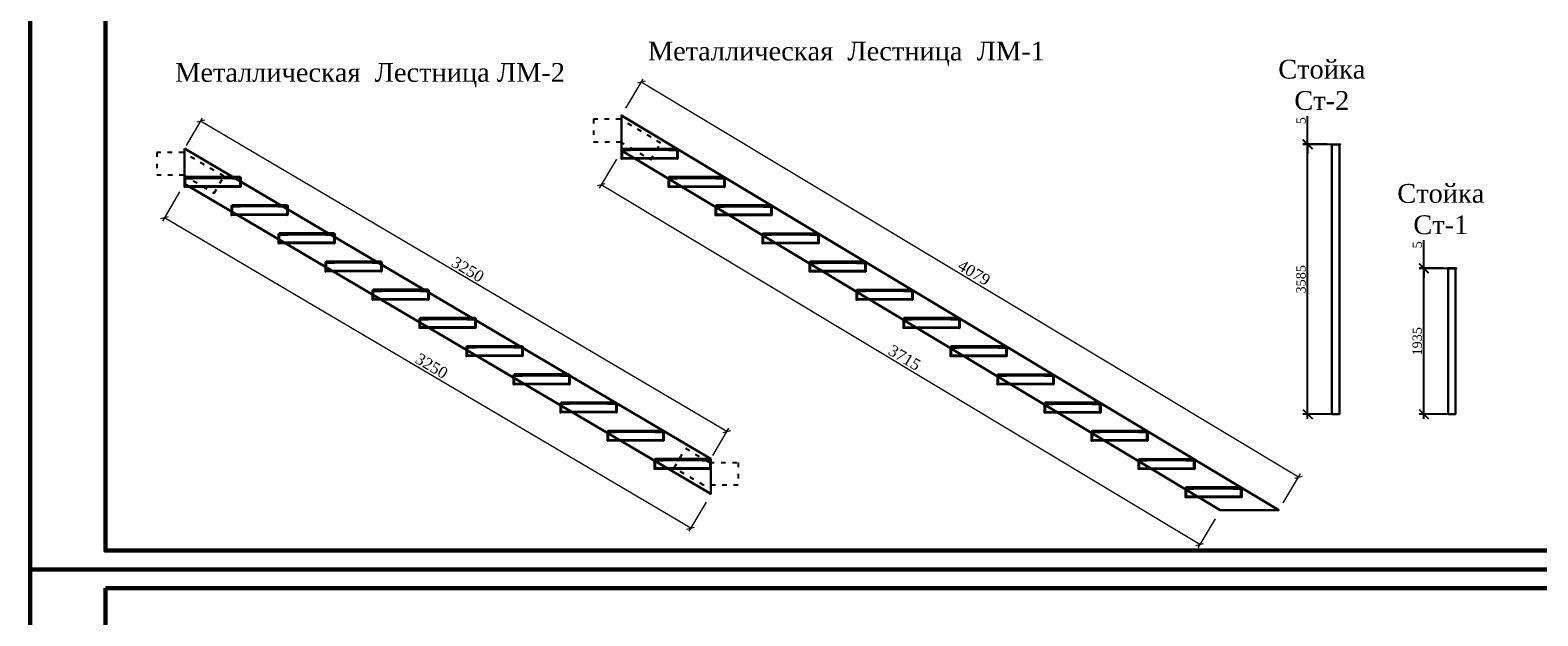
# Model space of a CAD drawing. Header units: millimetres. Extents: x 2063114 to 14983986, y -126020516 to 213791.
# Tile 139 of 256: x 2320392 to 2360492, y -1538238 to -1522663. Entities that reach past the tile are written whole.
import ezdxf

# ---------------------------------------------------------------- set-up
doc = ezdxf.new("R2010")
doc.units = ezdxf.units.MM
doc.linetypes.add('ACAD_ISO03W100', pattern=[30, 12, -18])
doc.layers.get('Defpoints').update_dxf_attribs({"color": 6, "lineweight": 35})
for name, color, linetype, lineweight in [('.', 7, 'Continuous', 15), ('TEXT', 7, 'Continuous', 30), ('АСО-Колонны_Ном._пера__7', 7, 'Continuous', 30), ('АСО-Размеры-цепочки', 7, 'Continuous', 13)]:
    doc.layers.add(name, color=color, linetype=linetype, lineweight=lineweight)
doc.layers.add('_print', color=6, linetype='Continuous', lineweight=60, plot=False)
doc.styles.add('Ages', font='times.ttf')
doc.styles.add('GENERATED_STYLE_5', font='times.ttf')
doc.styles.add('TIMES', font='times.ttf')
doc.styles.add('Times New Roman', font='times.ttf')
doc.dimstyles.new('50', dxfattribs={"dimtxt": 250, "dimasz": 250, "dimexe": 125, "dimexo": 125, "dimgap": 50, "dimtad": 1, "dimdec": 0, "dimlfac": 0.5, "dimtxsty": 'GENERATED_STYLE_5', "dimblk": 'OBLIQUE', "dimcen": 250, "dimdle": 125, "dimadec": 0, "dimazin": 0, "dimtfac": 1, "dimtdec": 0, "dimtmove": 0, "dimatfit": 3, "dimldrblk": 'OPEN90', "dimfxl": 1, "dimarcsym": 0})
doc.dimstyles.new('Миржалол20', dxfattribs={"dimtxt": 300, "dimasz": 150, "dimexe": 100, "dimexo": 100, "dimgap": 63, "dimtad": 1, "dimdec": 0, "dimlfac": 0.2, "dimtxsty": 'Times New Roman', "dimblk": 'OBLIQUE', "dimcen": 100, "dimclrd": 256, "dimclre": 256, "dimclrt": 256, "dimadec": 0, "dimazin": 0, "dimtfac": 1, "dimtdec": 0, "dimtmove": 1, "dimatfit": 3, "dimfxl": 800, "dimfxlon": 1, "dimlwd": 13, "dimlwe": 13, "dimarcsym": 0})

# ---------------------------------------------------------------- blocks, each defined once
blk = doc.blocks.new('_Oblique')
at = {"color": 0, "linetype": 'ByBlock', "lineweight": -2}
blk.add_line((-0.5, -0.5), (0.5, 0.5), dxfattribs=at)
blk = doc.blocks.new('*D1094')
at = {"layer": 'Defpoints', "color": 0, "lineweight": 30, "transparency": 16777216}
for p in [(2357462, -1529002), (2358205, -1529002), (2358205, -1532872)]:
    blk.add_point(p, dxfattribs=at)
at = {"layer": 'АСО-Размеры-цепочки', "color": 0, "lineweight": -2, "transparency": 16777216}
for p, q in [((2358080, -1529002), (2357337, -1529002)), ((2357462, -1532997), (2357462, -1528877)), ((2358080, -1532872), (2357337, -1532872))]:
    blk.add_line(p, q, dxfattribs=at)
at = {"layer": 'АСО-Размеры-цепочки', "color": 0, "lineweight": -2, "transparency": 16777216, "xscale": 250, "yscale": 250, "zscale": 250}
for p, rotation in [((2357462, -1529002), 90), ((2357462, -1532872), 270)]:
    blk.add_blockref('_Oblique', p, dxfattribs=dict(at, rotation=rotation))
at = {"layer": 'АСО-Размеры-цепочки', "color": 0, "transparency": 16777216, "insert": (2357285, -1530937), "char_height": 250, "attachment_point": 5, "rotation": 90, "style": 'GENERATED_STYLE_5'}
blk.add_mtext('1935', dxfattribs=at)
blk = doc.blocks.new('_Open90')
at = {"color": 0, "linetype": 'ByBlock', "lineweight": -2}
for p, q in [((0, 0), (-1, 0)), ((-0.5, 0.5), (0, 0)), ((0, 0), (-0.5, -0.5))]:
    blk.add_line(p, q, dxfattribs=at)
blk = doc.blocks.new('*D1095')
at = {"layer": 'Defpoints', "color": 0, "lineweight": 30, "transparency": 16777216}
for p in [(2357462, -1528992), (2358105, -1528992), (2358105, -1529002)]:
    blk.add_point(p, dxfattribs=at)
at = {"layer": 'АСО-Размеры-цепочки', "color": 0, "lineweight": -2, "transparency": 16777216}
for p, q in [((2357462, -1528992), (2357462, -1528249)), ((2357980, -1528992), (2357337, -1528992)), ((2357980, -1529002), (2357337, -1529002)), ((2357462, -1529002), (2357462, -1528992)), ((2357462, -1529002), (2357462, -1529252))]:
    blk.add_line(p, q, dxfattribs=at)
at = {"layer": 'АСО-Размеры-цепочки', "color": 0, "lineweight": -2, "transparency": 16777216, "xscale": 250, "yscale": 250, "zscale": 250}
for p, rotation in [((2357462, -1528992), 270), ((2357462, -1529002), 90)]:
    blk.add_blockref('_Oblique', p, dxfattribs=dict(at, rotation=rotation))
at = {"layer": 'АСО-Размеры-цепочки', "color": 0, "transparency": 16777216, "insert": (2357285, -1528370), "char_height": 250, "attachment_point": 5, "rotation": 90, "style": 'GENERATED_STYLE_5'}
blk.add_mtext('5', dxfattribs=at)
blk = doc.blocks.new('*D894')
at = {"layer": 'Defpoints', "color": 0, "lineweight": 30, "transparency": 16777216}
for p in [(2354369, -1525702), (2355112, -1525702), (2355112, -1532872)]:
    blk.add_point(p, dxfattribs=at)
at = {"layer": 'АСО-Размеры-цепочки', "color": 0, "lineweight": -2, "transparency": 16777216}
for p, q in [((2354987, -1525702), (2354244, -1525702)), ((2354369, -1532997), (2354369, -1525577)), ((2354987, -1532872), (2354244, -1532872))]:
    blk.add_line(p, q, dxfattribs=at)
at = {"layer": 'АСО-Размеры-цепочки', "color": 0, "lineweight": -2, "transparency": 16777216, "xscale": 250, "yscale": 250, "zscale": 250}
for p, rotation in [((2354369, -1525702), 90), ((2354369, -1532872), 270)]:
    blk.add_blockref('_Oblique', p, dxfattribs=dict(at, rotation=rotation))
at = {"layer": 'АСО-Размеры-цепочки', "color": 0, "transparency": 16777216, "insert": (2354192, -1529287), "char_height": 250, "attachment_point": 5, "rotation": 90, "style": 'GENERATED_STYLE_5'}
blk.add_mtext('3585', dxfattribs=at)
blk = doc.blocks.new('*D895')
at = {"layer": 'Defpoints', "color": 0, "lineweight": 30, "transparency": 16777216}
for p in [(2354369, -1525692), (2355012, -1525692), (2355012, -1525702)]:
    blk.add_point(p, dxfattribs=at)
at = {"layer": 'АСО-Размеры-цепочки', "color": 0, "lineweight": -2, "transparency": 16777216}
for p, q in [((2354369, -1525692), (2354369, -1524949)), ((2354887, -1525692), (2354244, -1525692)), ((2354887, -1525702), (2354244, -1525702)), ((2354369, -1525702), (2354369, -1525692)), ((2354369, -1525702), (2354369, -1525952))]:
    blk.add_line(p, q, dxfattribs=at)
at = {"layer": 'АСО-Размеры-цепочки', "color": 0, "lineweight": -2, "transparency": 16777216, "xscale": 250, "yscale": 250, "zscale": 250}
for p, rotation in [((2354369, -1525692), 270), ((2354369, -1525702), 90)]:
    blk.add_blockref('_Oblique', p, dxfattribs=dict(at, rotation=rotation))
at = {"layer": 'АСО-Размеры-цепочки', "color": 0, "transparency": 16777216, "insert": (2354192, -1525070), "char_height": 250, "attachment_point": 5, "rotation": 90, "style": 'GENERATED_STYLE_5'}
blk.add_mtext('5', dxfattribs=at)
blk = doc.blocks.new('*D898')
at = {"linetype": 'Continuous', "lineweight": 13, "transparency": 16777216}
for p, q in [((2336234, -1524734), (2336697, -1523962)), ((2354129, -1534548), (2336646, -1524048)), ((2353717, -1535234), (2354180, -1534462))]:
    blk.add_line(p, q, dxfattribs=at)
at = {"layer": 'Defpoints', "color": 0, "lineweight": 30, "transparency": 16777216}
for p in [(2336646, -1524048), (2336116, -1524929), (2353600, -1535429)]:
    blk.add_point(p, dxfattribs=at)
at = {"lineweight": 13, "transparency": 16777216, "xscale": 150, "yscale": 150, "zscale": 150}
for p, rotation in [((2336646, -1524048), 149.0121756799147), ((2354129, -1534548), 329.0121756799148)]:
    blk.add_blockref('_Oblique', p, dxfattribs=dict(at, rotation=rotation))
at = {"transparency": 16777216, "insert": (2345498, -1529113), "char_height": 300, "attachment_point": 5, "rotation": 329.0122, "style": 'Times New Roman'}
blk.add_mtext('4079', dxfattribs=at)
blk = doc.blocks.new('*D899')
at = {"linetype": 'Continuous', "lineweight": 13, "transparency": 16777216}
for p, q in [((2335988, -1526091), (2335525, -1526863)), ((2351499, -1536340), (2335576, -1526777)), ((2351911, -1535654), (2351447, -1536426))]:
    blk.add_line(p, q, dxfattribs=at)
at = {"layer": 'Defpoints', "color": 0, "lineweight": 30, "transparency": 16777216}
for p in [(2336123, -1525866), (2335576, -1526777), (2352046, -1535429)]:
    blk.add_point(p, dxfattribs=at)
at = {"lineweight": 13, "transparency": 16777216, "xscale": 150, "yscale": 150, "zscale": 150}
for p, rotation in [((2335576, -1526777), 149.0121756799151), ((2351499, -1536340), 329.0121756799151)]:
    blk.add_blockref('_Oblique', p, dxfattribs=dict(at, rotation=rotation))
at = {"transparency": 16777216, "insert": (2343649, -1531373), "char_height": 300, "attachment_point": 5, "rotation": 329.0122, "style": 'Times New Roman'}
blk.add_mtext('3715', dxfattribs=at)
blk = doc.blocks.new('*D900')
at = {"linetype": 'Continuous', "lineweight": 13, "transparency": 16777216}
for p, q in [((2324547, -1525727), (2324975, -1525001)), ((2338924, -1533337), (2324924, -1525087)), ((2338547, -1533977), (2338975, -1533251))]:
    blk.add_line(p, q, dxfattribs=at)
at = {"layer": 'Defpoints', "color": 0, "lineweight": 30, "transparency": 16777216}
for p in [(2324924, -1525087), (2324496, -1525814), (2338496, -1534064)]:
    blk.add_point(p, dxfattribs=at)
at = {"lineweight": 13, "transparency": 16777216, "xscale": 150, "yscale": 150, "zscale": 150}
for p, rotation in [((2324924, -1525087), 149.4897625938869), ((2338924, -1533337), 329.4897625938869)]:
    blk.add_blockref('_Oblique', p, dxfattribs=dict(at, rotation=rotation))
at = {"transparency": 16777216, "insert": (2332033, -1529026), "char_height": 300, "attachment_point": 5, "rotation": 329.4898, "style": 'Times New Roman'}
blk.add_mtext('3250', dxfattribs=at)
blk = doc.blocks.new('*D901')
at = {"linetype": 'Continuous', "lineweight": 13, "transparency": 16777216}
for p, q in [((2324368, -1526964), (2323911, -1527739)), ((2337962, -1535903), (2323962, -1527653)), ((2338368, -1535214), (2337911, -1535989))]:
    blk.add_line(p, q, dxfattribs=at)
at = {"layer": 'Defpoints', "color": 0, "lineweight": 30, "transparency": 16777216}
for p in [(2324496, -1526747), (2323962, -1527653), (2338496, -1534997)]:
    blk.add_point(p, dxfattribs=at)
at = {"lineweight": 13, "transparency": 16777216, "xscale": 150, "yscale": 150, "zscale": 150}
for p, rotation in [((2323962, -1527653), 149.4897625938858), ((2337962, -1535903), 329.4897625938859)]:
    blk.add_blockref('_Oblique', p, dxfattribs=dict(at, rotation=rotation))
at = {"transparency": 16777216, "insert": (2331071, -1531592), "char_height": 300, "attachment_point": 5, "rotation": 329.4898, "style": 'Times New Roman'}
blk.add_mtext('3250', dxfattribs=at)
blk = doc.blocks.new('*U1590')
at = {"color": 0, "ltscale": 25}
blk.add_lwpolyline([(-59400, 42000), (0, 42000), (0, 0), (-59400, 0)], close=True, dxfattribs=at)
at = {"color": 0, "lineweight": 60, "ltscale": 25}
blk.add_lwpolyline([(-57400, 41500), (-500, 41500), (-500, 500), (-57400, 500)], close=True, dxfattribs=at)

msp = doc.modelspace()

# ---------------------------------------------------------------- hatches: boundary and pattern name
at = {"layer": '.'}
h = msp.add_hatch(color=256, dxfattribs=at)
h.dxf.hatch_style = 1
h.paths.add_polyline_path([(2354992.18719, -1525691.75488), (2355232.18719, -1525691.75488), (2355232.18719, -1525701.75488), (2354992.18719, -1525701.75488)])
h = msp.add_hatch(color=256, dxfattribs=at)
h.dxf.hatch_style = 1
h.paths.add_polyline_path([(2358084.82985, -1528991.75488), (2358324.82985, -1528991.75488), (2358324.82985, -1529001.75488), (2358084.82985, -1529001.75488)])

# ---------------------------------------------------------------- linework, layer by layer
at = {"lineweight": 30}
for points in [[(2336116.52957, -1525862.2451), (2352045.85455, -1535428.94256), (2353599.68735, -1535428.94256), (2336116.33816, -1524928.94256)], [(2355012.18719, -1525701.75488), (2355212.18719, -1525701.75488), (2355212.18719, -1532871.75488), (2355012.18719, -1532871.75488)], [(2324495.81163, -1525813.58467), (2338495.81163, -1534063.58467), (2338495.81163, -1534996.77226), (2324495.81163, -1526746.77226)], [(2358304.82985, -1529001.75488), (2358104.82985, -1529001.75488), (2358104.82985, -1532871.75488), (2358304.82985, -1532871.75488)]]:
    msp.add_lwpolyline(points, close=True, dxfattribs=at)
at = {"linetype": 'ACAD_ISO03W100', "ltscale": 10}
for points in [[(2337165.9458, -1525663.53278), (2336089.06543, -1525028.94256), (2335378.1114, -1525028.94256), (2335378.1114, -1525628.94256), (2336089.06543, -1525628.94256), (2336903.50793, -1526108.8819)], [(2325545.41928, -1526548.17489), (2324468.5389, -1525913.58467), (2323757.58488, -1525913.58467), (2323757.58488, -1526513.58467), (2324468.5389, -1526513.58467), (2325282.98141, -1526993.52401)], [(2339218.5389, -1534163.58467), (2339218.5389, -1534763.58467), (2338304.90254, -1534763.58467), (2337517.79529, -1534299.75362), (2337822.41068, -1533782.83054), (2338468.5389, -1534163.58467)]]:
    msp.add_lwpolyline(points, close=True, dxfattribs=at)
for points in [[(2354992.18719, -1525691.75488), (2355232.18719, -1525691.75488), (2355232.18719, -1525701.75488), (2354992.18719, -1525701.75488)], [(2358324.82985, -1528991.75488), (2358084.82985, -1528991.75488), (2358084.82985, -1529001.75488), (2358324.82985, -1529001.75488)]]:
    msp.add_lwpolyline(points, close=True)
for points in [[(2337616.52957, -1526086.94256), (2336116.52957, -1526086.94256)], [(2337596.52957, -1526066.94256), (2336136.52957, -1526066.94256)], [(2337386.52957, -1525856.94256), (2336346.52957, -1525856.94256)], [(2325995.81163, -1526833.58467), (2324495.81163, -1526833.58467)], [(2325975.81163, -1526813.58467), (2324515.81163, -1526813.58467)], [(2325765.81163, -1526603.58467), (2324725.81163, -1526603.58467)], [(2338866.52957, -1526836.94256), (2337366.52957, -1526836.94256)], [(2338846.52957, -1526816.94256), (2337386.52957, -1526816.94256)], [(2338636.52957, -1526606.94256), (2337596.52957, -1526606.94256)], [(2327015.81163, -1527353.58467), (2325975.81163, -1527353.58467)], [(2339886.52957, -1527356.94256), (2338846.52957, -1527356.94256)], [(2327245.81163, -1527583.58467), (2325745.81163, -1527583.58467)], [(2327225.81163, -1527563.58467), (2325765.81163, -1527563.58467)], [(2340116.52957, -1527586.94256), (2338616.52957, -1527586.94256)], [(2340096.52957, -1527566.94256), (2338636.52957, -1527566.94256)], [(2328265.81163, -1528103.58467), (2327225.81163, -1528103.58467)], [(2341136.52957, -1528106.94256), (2340096.52957, -1528106.94256)], [(2328495.81163, -1528333.58467), (2326995.81163, -1528333.58467)], [(2328475.81163, -1528313.58467), (2327015.81163, -1528313.58467)], [(2341366.52957, -1528336.94256), (2339866.52957, -1528336.94256)], [(2341346.52957, -1528316.94256), (2339886.52957, -1528316.94256)], [(2329515.81163, -1528853.58467), (2328475.81163, -1528853.58467)], [(2342386.52957, -1528856.94256), (2341346.52957, -1528856.94256)], [(2329745.81163, -1529083.58467), (2328245.81163, -1529083.58467)], [(2329725.81163, -1529063.58467), (2328265.81163, -1529063.58467)], [(2342616.52957, -1529086.94256), (2341116.52957, -1529086.94256)], [(2342596.52957, -1529066.94256), (2341136.52957, -1529066.94256)], [(2330765.81163, -1529603.58467), (2329725.81163, -1529603.58467)], [(2343636.52957, -1529606.94256), (2342596.52957, -1529606.94256)], [(2330995.81163, -1529833.58467), (2329495.81163, -1529833.58467)], [(2330975.81163, -1529813.58467), (2329515.81163, -1529813.58467)], [(2343866.52957, -1529836.94256), (2342366.52957, -1529836.94256)], [(2343846.52957, -1529816.94256), (2342386.52957, -1529816.94256)], [(2332245.81163, -1530583.58467), (2330745.81163, -1530583.58467)], [(2332225.81163, -1530563.58467), (2330765.81163, -1530563.58467)], [(2332015.81163, -1530353.58467), (2330975.81163, -1530353.58467)], [(2345116.52957, -1530586.94256), (2343616.52957, -1530586.94256)], [(2345096.52957, -1530566.94256), (2343636.52957, -1530566.94256)], [(2344886.52957, -1530356.94256), (2343846.52957, -1530356.94256)], [(2333495.81163, -1531333.58467), (2331995.81163, -1531333.58467)], [(2333475.81163, -1531313.58467), (2332015.81163, -1531313.58467)], [(2333265.81163, -1531103.58467), (2332225.81163, -1531103.58467)], [(2346366.52957, -1531336.94256), (2344866.52957, -1531336.94256)], [(2346346.52957, -1531316.94256), (2344886.52957, -1531316.94256)], [(2346136.52957, -1531106.94256), (2345096.52957, -1531106.94256)], [(2334745.81163, -1532083.58467), (2333245.81163, -1532083.58467)], [(2334725.81163, -1532063.58467), (2333265.81163, -1532063.58467)], [(2334515.81163, -1531853.58467), (2333475.81163, -1531853.58467)], [(2347616.52957, -1532086.94256), (2346116.52957, -1532086.94256)], [(2347596.52957, -1532066.94256), (2346136.52957, -1532066.94256)], [(2347386.52957, -1531856.94256), (2346346.52957, -1531856.94256)], [(2335765.81163, -1532603.58467), (2334725.81163, -1532603.58467)], [(2348636.52957, -1532606.94256), (2347596.52957, -1532606.94256)], [(2335995.81163, -1532833.58467), (2334495.81163, -1532833.58467)], [(2335975.81163, -1532813.58467), (2334515.81163, -1532813.58467)], [(2348866.52957, -1532836.94256), (2347366.52957, -1532836.94256)], [(2348846.52957, -1532816.94256), (2347386.52957, -1532816.94256)], [(2337015.81163, -1533353.58467), (2335975.81163, -1533353.58467)], [(2349886.52957, -1533356.94256), (2348846.52957, -1533356.94256)], [(2337245.81163, -1533583.58467), (2335745.81163, -1533583.58467)], [(2337225.81163, -1533563.58467), (2335765.81163, -1533563.58467)], [(2350116.52957, -1533586.94256), (2348616.52957, -1533586.94256)], [(2350096.52957, -1533566.94256), (2348636.52957, -1533566.94256)], [(2338265.81163, -1534103.58467), (2337225.81163, -1534103.58467)], [(2351136.52957, -1534106.94256), (2350096.52957, -1534106.94256)], [(2338495.81163, -1534333.58467), (2336995.81163, -1534333.58467)], [(2338475.81163, -1534313.58467), (2337015.81163, -1534313.58467)], [(2351366.52957, -1534336.94256), (2349866.52957, -1534336.94256)], [(2351346.52957, -1534316.94256), (2349886.52957, -1534316.94256)], [(2352386.52957, -1534856.94256), (2351346.52957, -1534856.94256)], [(2352616.52957, -1535086.94256), (2351116.52957, -1535086.94256)], [(2352596.52957, -1535066.94256), (2351136.52957, -1535066.94256)]]:
    msp.add_lwpolyline(points)
at = {"layer": '_print', "ltscale": 100}
for points in [[(2379792.08613, -1537001.43901), (2320392.08613, -1537001.43901), (2320392.08613, -1495001.43901), (2379792.08613, -1495001.43901)], [(2379792.08613, -1579001.43901), (2320392.08613, -1579001.43901), (2320392.08613, -1537001.43901), (2379792.08613, -1537001.43901)]]:
    msp.add_lwpolyline(points, close=True, dxfattribs=at)
at = {"layer": 'АСО-Колонны_Ном._пера__7', "linetype": 'Continuous'}
for points in [[(2336366.52957, -1525836.94256, -0.4142135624), (2336346.52957, -1525856.94256), (2336156.52957, -1525856.94256, 0.4142135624), (2336136.52957, -1525876.94256), (2336136.52957, -1526066.94256, -0.4142135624), (2336116.52957, -1526086.94256), (2336116.52957, -1525836.94256)], [(2337616.52957, -1526086.94256, -0.4142135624), (2337596.52957, -1526066.94256), (2337596.52957, -1525876.94256, 0.4142135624), (2337576.52957, -1525856.94256), (2337386.52957, -1525856.94256, -0.4142135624), (2337366.52957, -1525836.94256), (2337616.52957, -1525836.94256)], [(2324745.81163, -1526583.58467, -0.4142135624), (2324725.81163, -1526603.58467), (2324535.81163, -1526603.58467, 0.4142135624), (2324515.81163, -1526623.58467), (2324515.81163, -1526813.58467, -0.4142135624), (2324495.81163, -1526833.58467), (2324495.81163, -1526583.58467)], [(2325995.81163, -1526833.58467, -0.4142135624), (2325975.81163, -1526813.58467), (2325975.81163, -1526623.58467, 0.4142135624), (2325955.81163, -1526603.58467), (2325765.81163, -1526603.58467, -0.4142135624), (2325745.81163, -1526583.58467), (2325995.81163, -1526583.58467)], [(2337616.52957, -1526586.94256, -0.4142135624), (2337596.52957, -1526606.94256), (2337406.52957, -1526606.94256, 0.4142135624), (2337386.52957, -1526626.94256), (2337386.52957, -1526816.94256, -0.4142135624), (2337366.52957, -1526836.94256), (2337366.52957, -1526586.94256)], [(2338866.52957, -1526836.94256, -0.4142135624), (2338846.52957, -1526816.94256), (2338846.52957, -1526626.94256, 0.4142135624), (2338826.52957, -1526606.94256), (2338636.52957, -1526606.94256, -0.4142135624), (2338616.52957, -1526586.94256), (2338866.52957, -1526586.94256)], [(2325995.81163, -1527333.58467, -0.4142135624), (2325975.81163, -1527353.58467), (2325785.81163, -1527353.58467, 0.4142135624), (2325765.81163, -1527373.58467), (2325765.81163, -1527563.58467, -0.4142135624), (2325745.81163, -1527583.58467), (2325745.81163, -1527333.58467)], [(2327245.81163, -1527583.58467, -0.4142135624), (2327225.81163, -1527563.58467), (2327225.81163, -1527373.58467, 0.4142135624), (2327205.81163, -1527353.58467), (2327015.81163, -1527353.58467, -0.4142135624), (2326995.81163, -1527333.58467), (2327245.81163, -1527333.58467)], [(2338866.52957, -1527336.94256, -0.4142135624), (2338846.52957, -1527356.94256), (2338656.52957, -1527356.94256, 0.4142135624), (2338636.52957, -1527376.94256), (2338636.52957, -1527566.94256, -0.4142135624), (2338616.52957, -1527586.94256), (2338616.52957, -1527336.94256)], [(2340116.52957, -1527586.94256, -0.4142135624), (2340096.52957, -1527566.94256), (2340096.52957, -1527376.94256, 0.4142135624), (2340076.52957, -1527356.94256), (2339886.52957, -1527356.94256, -0.4142135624), (2339866.52957, -1527336.94256), (2340116.52957, -1527336.94256)], [(2327245.81163, -1528083.58467, -0.4142135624), (2327225.81163, -1528103.58467), (2327035.81163, -1528103.58467, 0.4142135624), (2327015.81163, -1528123.58467), (2327015.81163, -1528313.58467, -0.4142135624), (2326995.81163, -1528333.58467), (2326995.81163, -1528083.58467)], [(2328495.81163, -1528333.58467, -0.4142135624), (2328475.81163, -1528313.58467), (2328475.81163, -1528123.58467, 0.4142135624), (2328455.81163, -1528103.58467), (2328265.81163, -1528103.58467, -0.4142135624), (2328245.81163, -1528083.58467), (2328495.81163, -1528083.58467)], [(2340116.52957, -1528086.94256, -0.4142135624), (2340096.52957, -1528106.94256), (2339906.52957, -1528106.94256, 0.4142135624), (2339886.52957, -1528126.94256), (2339886.52957, -1528316.94256, -0.4142135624), (2339866.52957, -1528336.94256), (2339866.52957, -1528086.94256)], [(2341366.52957, -1528336.94256, -0.4142135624), (2341346.52957, -1528316.94256), (2341346.52957, -1528126.94256, 0.4142135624), (2341326.52957, -1528106.94256), (2341136.52957, -1528106.94256, -0.4142135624), (2341116.52957, -1528086.94256), (2341366.52957, -1528086.94256)], [(2328495.81163, -1528833.58467, -0.4142135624), (2328475.81163, -1528853.58467), (2328285.81163, -1528853.58467, 0.4142135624), (2328265.81163, -1528873.58467), (2328265.81163, -1529063.58467, -0.4142135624), (2328245.81163, -1529083.58467), (2328245.81163, -1528833.58467)], [(2329745.81163, -1529083.58467, -0.4142135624), (2329725.81163, -1529063.58467), (2329725.81163, -1528873.58467, 0.4142135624), (2329705.81163, -1528853.58467), (2329515.81163, -1528853.58467, -0.4142135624), (2329495.81163, -1528833.58467), (2329745.81163, -1528833.58467)], [(2341366.52957, -1528836.94256, -0.4142135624), (2341346.52957, -1528856.94256), (2341156.52957, -1528856.94256, 0.4142135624), (2341136.52957, -1528876.94256), (2341136.52957, -1529066.94256, -0.4142135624), (2341116.52957, -1529086.94256), (2341116.52957, -1528836.94256)], [(2342616.52957, -1529086.94256, -0.4142135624), (2342596.52957, -1529066.94256), (2342596.52957, -1528876.94256, 0.4142135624), (2342576.52957, -1528856.94256), (2342386.52957, -1528856.94256, -0.4142135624), (2342366.52957, -1528836.94256), (2342616.52957, -1528836.94256)], [(2329745.81163, -1529583.58467, -0.4142135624), (2329725.81163, -1529603.58467), (2329535.81163, -1529603.58467, 0.4142135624), (2329515.81163, -1529623.58467), (2329515.81163, -1529813.58467, -0.4142135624), (2329495.81163, -1529833.58467), (2329495.81163, -1529583.58467)], [(2330995.81163, -1529833.58467, -0.4142135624), (2330975.81163, -1529813.58467), (2330975.81163, -1529623.58467, 0.4142135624), (2330955.81163, -1529603.58467), (2330765.81163, -1529603.58467, -0.4142135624), (2330745.81163, -1529583.58467), (2330995.81163, -1529583.58467)], [(2342616.52957, -1529586.94256, -0.4142135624), (2342596.52957, -1529606.94256), (2342406.52957, -1529606.94256, 0.4142135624), (2342386.52957, -1529626.94256), (2342386.52957, -1529816.94256, -0.4142135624), (2342366.52957, -1529836.94256), (2342366.52957, -1529586.94256)], [(2343866.52957, -1529836.94256, -0.4142135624), (2343846.52957, -1529816.94256), (2343846.52957, -1529626.94256, 0.4142135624), (2343826.52957, -1529606.94256), (2343636.52957, -1529606.94256, -0.4142135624), (2343616.52957, -1529586.94256), (2343866.52957, -1529586.94256)], [(2330995.81163, -1530333.58467, -0.4142135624), (2330975.81163, -1530353.58467), (2330785.81163, -1530353.58467, 0.4142135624), (2330765.81163, -1530373.58467), (2330765.81163, -1530563.58467, -0.4142135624), (2330745.81163, -1530583.58467), (2330745.81163, -1530333.58467)], [(2332245.81163, -1530583.58467, -0.4142135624), (2332225.81163, -1530563.58467), (2332225.81163, -1530373.58467, 0.4142135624), (2332205.81163, -1530353.58467), (2332015.81163, -1530353.58467, -0.4142135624), (2331995.81163, -1530333.58467), (2332245.81163, -1530333.58467)], [(2343866.52957, -1530336.94256, -0.4142135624), (2343846.52957, -1530356.94256), (2343656.52957, -1530356.94256, 0.4142135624), (2343636.52957, -1530376.94256), (2343636.52957, -1530566.94256, -0.4142135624), (2343616.52957, -1530586.94256), (2343616.52957, -1530336.94256)], [(2345116.52957, -1530586.94256, -0.4142135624), (2345096.52957, -1530566.94256), (2345096.52957, -1530376.94256, 0.4142135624), (2345076.52957, -1530356.94256), (2344886.52957, -1530356.94256, -0.4142135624), (2344866.52957, -1530336.94256), (2345116.52957, -1530336.94256)], [(2332245.81163, -1531083.58467, -0.4142135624), (2332225.81163, -1531103.58467), (2332035.81163, -1531103.58467, 0.4142135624), (2332015.81163, -1531123.58467), (2332015.81163, -1531313.58467, -0.4142135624), (2331995.81163, -1531333.58467), (2331995.81163, -1531083.58467)], [(2333495.81163, -1531333.58467, -0.4142135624), (2333475.81163, -1531313.58467), (2333475.81163, -1531123.58467, 0.4142135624), (2333455.81163, -1531103.58467), (2333265.81163, -1531103.58467, -0.4142135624), (2333245.81163, -1531083.58467), (2333495.81163, -1531083.58467)], [(2345116.52957, -1531086.94256, -0.4142135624), (2345096.52957, -1531106.94256), (2344906.52957, -1531106.94256, 0.4142135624), (2344886.52957, -1531126.94256), (2344886.52957, -1531316.94256, -0.4142135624), (2344866.52957, -1531336.94256), (2344866.52957, -1531086.94256)], [(2346366.52957, -1531336.94256, -0.4142135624), (2346346.52957, -1531316.94256), (2346346.52957, -1531126.94256, 0.4142135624), (2346326.52957, -1531106.94256), (2346136.52957, -1531106.94256, -0.4142135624), (2346116.52957, -1531086.94256), (2346366.52957, -1531086.94256)], [(2333495.81163, -1531833.58467, -0.4142135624), (2333475.81163, -1531853.58467), (2333285.81163, -1531853.58467, 0.4142135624), (2333265.81163, -1531873.58467), (2333265.81163, -1532063.58467, -0.4142135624), (2333245.81163, -1532083.58467), (2333245.81163, -1531833.58467)], [(2334745.81163, -1532083.58467, -0.4142135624), (2334725.81163, -1532063.58467), (2334725.81163, -1531873.58467, 0.4142135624), (2334705.81163, -1531853.58467), (2334515.81163, -1531853.58467, -0.4142135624), (2334495.81163, -1531833.58467), (2334745.81163, -1531833.58467)], [(2346366.52957, -1531836.94256, -0.4142135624), (2346346.52957, -1531856.94256), (2346156.52957, -1531856.94256, 0.4142135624), (2346136.52957, -1531876.94256), (2346136.52957, -1532066.94256, -0.4142135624), (2346116.52957, -1532086.94256), (2346116.52957, -1531836.94256)], [(2347616.52957, -1532086.94256, -0.4142135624), (2347596.52957, -1532066.94256), (2347596.52957, -1531876.94256, 0.4142135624), (2347576.52957, -1531856.94256), (2347386.52957, -1531856.94256, -0.4142135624), (2347366.52957, -1531836.94256), (2347616.52957, -1531836.94256)], [(2334745.81163, -1532583.58467, -0.4142135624), (2334725.81163, -1532603.58467), (2334535.81163, -1532603.58467, 0.4142135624), (2334515.81163, -1532623.58467), (2334515.81163, -1532813.58467, -0.4142135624), (2334495.81163, -1532833.58467), (2334495.81163, -1532583.58467)], [(2335995.81163, -1532833.58467, -0.4142135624), (2335975.81163, -1532813.58467), (2335975.81163, -1532623.58467, 0.4142135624), (2335955.81163, -1532603.58467), (2335765.81163, -1532603.58467, -0.4142135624), (2335745.81163, -1532583.58467), (2335995.81163, -1532583.58467)], [(2347616.52957, -1532586.94256, -0.4142135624), (2347596.52957, -1532606.94256), (2347406.52957, -1532606.94256, 0.4142135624), (2347386.52957, -1532626.94256), (2347386.52957, -1532816.94256, -0.4142135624), (2347366.52957, -1532836.94256), (2347366.52957, -1532586.94256)], [(2348866.52957, -1532836.94256, -0.4142135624), (2348846.52957, -1532816.94256), (2348846.52957, -1532626.94256, 0.4142135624), (2348826.52957, -1532606.94256), (2348636.52957, -1532606.94256, -0.4142135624), (2348616.52957, -1532586.94256), (2348866.52957, -1532586.94256)], [(2335995.81163, -1533333.58467, -0.4142135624), (2335975.81163, -1533353.58467), (2335785.81163, -1533353.58467, 0.4142135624), (2335765.81163, -1533373.58467), (2335765.81163, -1533563.58467, -0.4142135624), (2335745.81163, -1533583.58467), (2335745.81163, -1533333.58467)], [(2337245.81163, -1533583.58467, -0.4142135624), (2337225.81163, -1533563.58467), (2337225.81163, -1533373.58467, 0.4142135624), (2337205.81163, -1533353.58467), (2337015.81163, -1533353.58467, -0.4142135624), (2336995.81163, -1533333.58467), (2337245.81163, -1533333.58467)], [(2348866.52957, -1533336.94256, -0.4142135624), (2348846.52957, -1533356.94256), (2348656.52957, -1533356.94256, 0.4142135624), (2348636.52957, -1533376.94256), (2348636.52957, -1533566.94256, -0.4142135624), (2348616.52957, -1533586.94256), (2348616.52957, -1533336.94256)], [(2350116.52957, -1533586.94256, -0.4142135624), (2350096.52957, -1533566.94256), (2350096.52957, -1533376.94256, 0.4142135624), (2350076.52957, -1533356.94256), (2349886.52957, -1533356.94256, -0.4142135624), (2349866.52957, -1533336.94256), (2350116.52957, -1533336.94256)], [(2337245.81163, -1534083.58467, -0.4142135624), (2337225.81163, -1534103.58467), (2337035.81163, -1534103.58467, 0.4142135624), (2337015.81163, -1534123.58467), (2337015.81163, -1534313.58467, -0.4142135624), (2336995.81163, -1534333.58467), (2336995.81163, -1534083.58467)], [(2338245.81163, -1534083.58467, 0.4142135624), (2338265.81163, -1534103.58467), (2338455.81163, -1534103.58467, -0.4142135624), (2338475.81163, -1534123.58467), (2338475.81163, -1534313.58467, 0.4142135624), (2338495.81163, -1534333.58467), (2338495.81163, -1534083.58467)], [(2350116.52957, -1534086.94256, -0.4142135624), (2350096.52957, -1534106.94256), (2349906.52957, -1534106.94256, 0.4142135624), (2349886.52957, -1534126.94256), (2349886.52957, -1534316.94256, -0.4142135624), (2349866.52957, -1534336.94256), (2349866.52957, -1534086.94256)], [(2351366.52957, -1534336.94256, -0.4142135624), (2351346.52957, -1534316.94256), (2351346.52957, -1534126.94256, 0.4142135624), (2351326.52957, -1534106.94256), (2351136.52957, -1534106.94256, -0.4142135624), (2351116.52957, -1534086.94256), (2351366.52957, -1534086.94256)], [(2351366.52957, -1534836.94256, -0.4142135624), (2351346.52957, -1534856.94256), (2351156.52957, -1534856.94256, 0.4142135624), (2351136.52957, -1534876.94256), (2351136.52957, -1535066.94256, -0.4142135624), (2351116.52957, -1535086.94256), (2351116.52957, -1534836.94256)], [(2352616.52957, -1535086.94256, -0.4142135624), (2352596.52957, -1535066.94256), (2352596.52957, -1534876.94256, 0.4142135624), (2352576.52957, -1534856.94256), (2352386.52957, -1534856.94256, -0.4142135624), (2352366.52957, -1534836.94256), (2352616.52957, -1534836.94256)]]:
    msp.add_lwpolyline(points, format="xyb", close=True, dxfattribs=at)
for points in [[(2336136.52957, -1525836.94256), (2336136.52957, -1525816.94256), (2337596.52957, -1525816.94256), (2337596.52957, -1525836.94256), (2336136.52957, -1525836.94256)], [(2324515.81163, -1526583.58467), (2324515.81163, -1526563.58467), (2325975.81163, -1526563.58467), (2325975.81163, -1526583.58467), (2324515.81163, -1526583.58467)], [(2337386.52957, -1526586.94256), (2337386.52957, -1526566.94256), (2338846.52957, -1526566.94256), (2338846.52957, -1526586.94256), (2337386.52957, -1526586.94256)], [(2325765.81163, -1527333.58467), (2325765.81163, -1527313.58467), (2327225.81163, -1527313.58467), (2327225.81163, -1527333.58467), (2325765.81163, -1527333.58467)], [(2338636.52957, -1527336.94256), (2338636.52957, -1527316.94256), (2340096.52957, -1527316.94256), (2340096.52957, -1527336.94256), (2338636.52957, -1527336.94256)], [(2327015.81163, -1528083.58467), (2327015.81163, -1528063.58467), (2328475.81163, -1528063.58467), (2328475.81163, -1528083.58467), (2327015.81163, -1528083.58467)], [(2339886.52957, -1528086.94256), (2339886.52957, -1528066.94256), (2341346.52957, -1528066.94256), (2341346.52957, -1528086.94256), (2339886.52957, -1528086.94256)], [(2328265.81163, -1528833.58467), (2328265.81163, -1528813.58467), (2329725.81163, -1528813.58467), (2329725.81163, -1528833.58467), (2328265.81163, -1528833.58467)], [(2341136.52957, -1528836.94256), (2341136.52957, -1528816.94256), (2342596.52957, -1528816.94256), (2342596.52957, -1528836.94256), (2341136.52957, -1528836.94256)], [(2329515.81163, -1529583.58467), (2329515.81163, -1529563.58467), (2330975.81163, -1529563.58467), (2330975.81163, -1529583.58467), (2329515.81163, -1529583.58467)], [(2342386.52957, -1529586.94256), (2342386.52957, -1529566.94256), (2343846.52957, -1529566.94256), (2343846.52957, -1529586.94256), (2342386.52957, -1529586.94256)], [(2330765.81163, -1530333.58467), (2330765.81163, -1530313.58467), (2332225.81163, -1530313.58467), (2332225.81163, -1530333.58467), (2330765.81163, -1530333.58467)], [(2343636.52957, -1530336.94256), (2343636.52957, -1530316.94256), (2345096.52957, -1530316.94256), (2345096.52957, -1530336.94256), (2343636.52957, -1530336.94256)], [(2332015.81163, -1531083.58467), (2332015.81163, -1531063.58467), (2333475.81163, -1531063.58467), (2333475.81163, -1531083.58467), (2332015.81163, -1531083.58467)], [(2344886.52957, -1531086.94256), (2344886.52957, -1531066.94256), (2346346.52957, -1531066.94256), (2346346.52957, -1531086.94256), (2344886.52957, -1531086.94256)], [(2333265.81163, -1531833.58467), (2333265.81163, -1531813.58467), (2334725.81163, -1531813.58467), (2334725.81163, -1531833.58467), (2333265.81163, -1531833.58467)], [(2346136.52957, -1531836.94256), (2346136.52957, -1531816.94256), (2347596.52957, -1531816.94256), (2347596.52957, -1531836.94256), (2346136.52957, -1531836.94256)], [(2334515.81163, -1532583.58467), (2334515.81163, -1532563.58467), (2335975.81163, -1532563.58467), (2335975.81163, -1532583.58467), (2334515.81163, -1532583.58467)], [(2347386.52957, -1532586.94256), (2347386.52957, -1532566.94256), (2348846.52957, -1532566.94256), (2348846.52957, -1532586.94256), (2347386.52957, -1532586.94256)], [(2335765.81163, -1533333.58467), (2335765.81163, -1533313.58467), (2337225.81163, -1533313.58467), (2337225.81163, -1533333.58467), (2335765.81163, -1533333.58467)], [(2348636.52957, -1533336.94256), (2348636.52957, -1533316.94256), (2350096.52957, -1533316.94256), (2350096.52957, -1533336.94256), (2348636.52957, -1533336.94256)], [(2337015.81163, -1534083.58467), (2337015.81163, -1534063.58467), (2338475.81163, -1534063.58467), (2338475.81163, -1534083.58467), (2337015.81163, -1534083.58467)], [(2349886.52957, -1534086.94256), (2349886.52957, -1534066.94256), (2351346.52957, -1534066.94256), (2351346.52957, -1534086.94256), (2349886.52957, -1534086.94256)], [(2351136.52957, -1534836.94256), (2351136.52957, -1534816.94256), (2352596.52957, -1534816.94256), (2352596.52957, -1534836.94256), (2351136.52957, -1534836.94256)]]:
    msp.add_lwpolyline(points, dxfattribs=at)

# ---------------------------------------------------------------- block references
for p in [(2379792.08613, -1537001.43901), (2379792.08613, -1579001.43901)]:
    msp.add_blockref('*U1590', p)

# ---------------------------------------------------------------- texts
at = {"char_height": 500, "width": 1361.5436193, "attachment_point": 5, "style": 'Ages'}
for s, insert in [('Стойка \\PСт-2', (2354745.69625, -1524120.95876)), ('Стойка \\PСт-1', (2357911.0274, -1527424.11155))]:
    msp.add_mtext(s, dxfattribs=dict(at, insert=insert))
at = {"layer": 'TEXT', "color": 0, "char_height": 500, "attachment_point": 3, "style": 'TIMES'}
for s, insert, width in [('Металлическая  Лестница  ЛМ-1', (2347379.73158, -1522968.44699), 11695.6357132), ('Металлическая  Лестница ЛМ-2', (2334617.46747, -1523536.62685), 12087.0652102)]:
    msp.add_mtext(s, dxfattribs=dict(at, insert=insert, width=width))

# ---------------------------------------------------------------- dimensions: what is measured, and where the dimension line sits
for p1, p2, distance, picture, middle in [((2353599.68735, -1535428.94256), (2336116.33816, -1524928.94256), -1027.92466, '*D898', (2345498.46919, -1529112.53079)), ((2338495.81163, -1534063.58467), (2324495.81163, -1525813.58467), -843.47949, '*D900', (2332033.49587, -1529026.15081)), ((2352045.85455, -1535428.94256), (2336123.38778, -1525866.36395), 1062.49133, '*D899', (2343648.81458, -1531373.30648)), ((2338495.81163, -1534996.77226), (2324495.81163, -1526746.77226), 1051.68498, '*D901', (2331071.33544, -1531592.09548))]:
    dim = msp.add_aligned_dim(p1=p1, p2=p2, distance=distance, dimstyle='Миржалол20')
    dim.commit()
    dim.dimension.update_dxf_attribs({"geometry": picture, "text_midpoint": middle})
at = {"layer": 'АСО-Размеры-цепочки'}
for base, p1, p2, picture, middle in [((2354369.39466, -1525691.75488), (2355012.18719, -1525701.75488), (2355012.18719, -1525691.75488), '*D895', (2354192.23172, -1525070.46793)), ((2354369.39466, -1525701.75488), (2355112.18719, -1532871.75488), (2355112.18719, -1525701.75488), '*D894', (2354192.23172, -1529286.75488)), ((2357462.03732, -1528991.75488), (2358104.82985, -1529001.75488), (2358104.82985, -1528991.75488), '*D1095', (2357284.87438, -1528370.46793)), ((2357462.03732, -1529001.75488), (2358204.82985, -1532871.75488), (2358204.82985, -1529001.75488), '*D1094', (2357284.51389, -1530936.75488))]:
    dim = msp.add_linear_dim(base=base, p1=p1, p2=p2, angle=90, dimstyle='50', dxfattribs=at)
    dim.commit()
    dim.dimension.update_dxf_attribs({"geometry": picture, "text_midpoint": middle})

doc.saveas('drawing.dxf')
